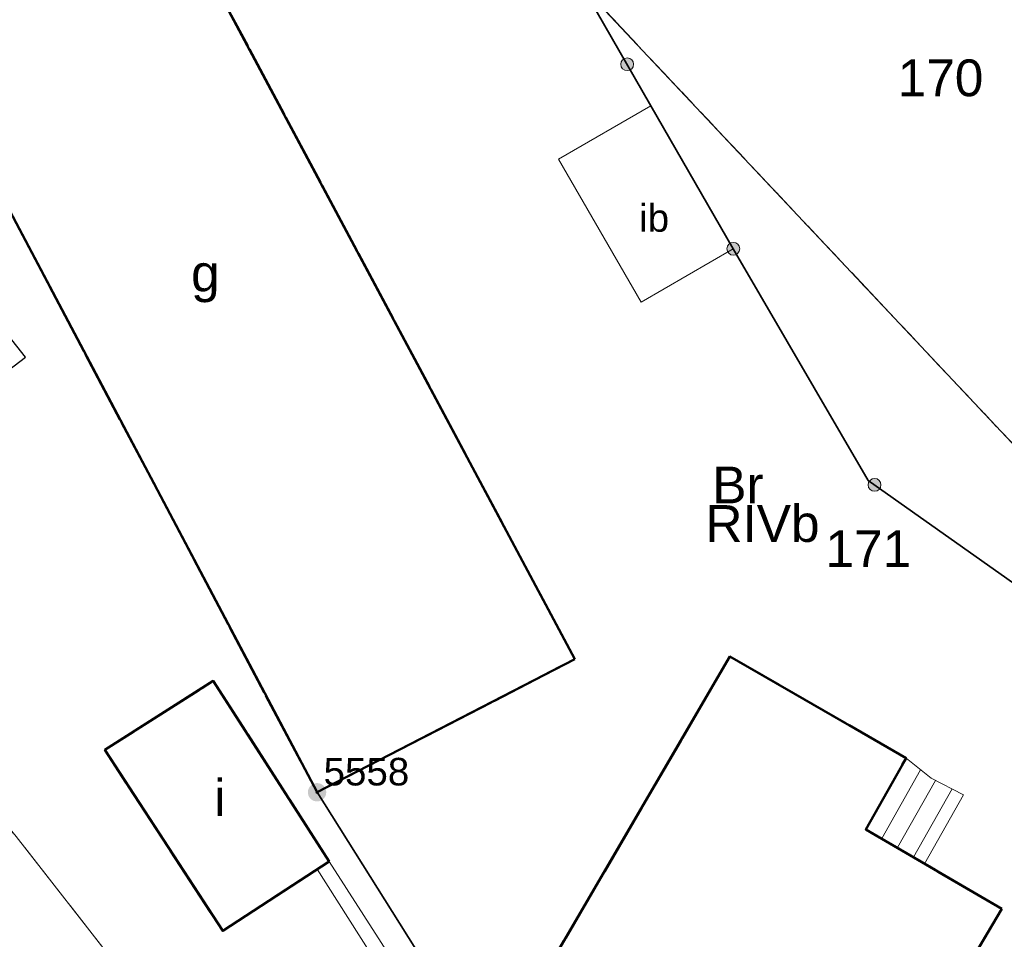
# Model space of a CAD drawing. Header units: millimetres. Extents: x 6505374 to 6517269, y 5595210 to 5612711.
# Tile 131 of 256: x 6513686 to 6513712, y 5608914 to 5608939. Entities that reach past the tile are written whole.
import ezdxf
from ezdxf.enums import TextEntityAlignment as Align

# ---------------------------------------------------------------- set-up
doc = ezdxf.new("R2010")
doc.units = ezdxf.units.MM
for name, pattern in [('ACAD_ISO02W100', [15, 12, -3]), ('BUUT04', [200000, 0, -100000, 0, -100000]), ('EGBB01', [4, 2, 0, 2]), ('EGBK02', [4, 1.5, -0.5, 1.5, -0.5]), ('EGBU01', [2, 0.5, -0.5, 0.5, -0.5]), ('OTKJ_A05', [2, 1.5, -0.5])]:
    doc.linetypes.add(name, pattern=pattern)
for name, color, linetype, lineweight in [('Budowle (obszary)', 18, 'Continuous', 0), ('Działki', 18, 'Continuous', 0), ('Komunikacja (obszary)', 18, 'Continuous', 0), ('Ogrodzenia', 18, 'Continuous', 0), ('Punkty graniczne', 18, 'Continuous', 0), ('Punkty graniczne - numery', 7, 'Continuous', 0), ('Symbole liniowe', 1, 'Continuous', 0)]:
    doc.layers.add(name, color=color, linetype=linetype, lineweight=lineweight)
for name, color, linetype, lineweight, true_color in [('Budynki EGiB', 18, 'Continuous', 0, 0x0a0909), ('Kontury klasyfikacyjne', 82, 'Continuous', 0, 0x24bc24), ('Schody', 18, 'Continuous', 0, 0x0a0909), ('Użytki gruntowe', 96, 'Continuous', 0, 0x008000)]:
    doc.layers.add(name, color=color, linetype=linetype, lineweight=lineweight, true_color=true_color)
doc.styles.add('DOMYSLNA_CZCIONKA', font='arial.ttf')

# ---------------------------------------------------------------- blocks, each defined once
blk = doc.blocks.new('EGPG_PNS05')
at = {"linetype": 'ACAD_ISO02W100', "lineweight": 50, "true_color": 0xffffff}
h = blk.add_hatch(color=7, dxfattribs=at)
h.dxf.hatch_style = 1
h.paths.add_polyline_path([(-0.5, 0, 1), (0.5, 0, 1)])
at = {"linetype": 'ACAD_ISO02W100', "lineweight": 50, "true_color": 0x000000}
h = blk.add_hatch(color=18, dxfattribs=at)
h.dxf.hatch_style = 1
h.paths.add_polyline_path([(-0.09, 0, 1), (0.09, 0, 1)])
blk = doc.blocks.new('OTOO_L05')
at = {"linetype": 'BUUT04', "lineweight": 18, "true_color": 0x000000}
h = blk.add_hatch(color=18, dxfattribs=at)
h.dxf.hatch_style = 1
h.paths.add_polyline_path([(-0.58, 0, 1), (0.58, 0, 1)])
at = {"color": 18, "true_color": 0x0a0909}
blk.add_circle((0, 0), 0.58, dxfattribs=at)

msp = doc.modelspace()

# ---------------------------------------------------------------- linework, layer by layer
at = {"layer": 'Budowle (obszary)', "color": 18, "linetype": 'Continuous', "lineweight": 25, "true_color": 0x000000, "flags": 128}
msp.add_lwpolyline([(6513676.63, 5608934.81), (6513682.52, 5608927.23), (6513685.76, 5608929.7), (6513679.81, 5608937.24), (6513676.63, 5608934.81)], close=True, dxfattribs=at)
at = {"layer": 'Budowle (obszary)', "color": 18, "linetype": 'Continuous', "lineweight": 18, "true_color": 0x000000, "flags": 128}
for points in [[(6513705.01, 5608932.65), (6513702.77, 5608936.54), (6513700.26, 5608935.09), (6513702.5, 5608931.2), (6513705.01, 5608932.65)], [(6513697.52, 5608909.75), (6513697.87, 5608909.99), (6513694.021, 5608915.99), (6513693.695, 5608915.777), (6513697.52, 5608909.75)]]:
    msp.add_lwpolyline(points, close=True, dxfattribs=at)
at = {"layer": 'Budynki EGiB', "color": 7, "linetype": 'Continuous', "lineweight": 50, "true_color": 0xffffff, "flags": 128}
for points in [[(6513700.7, 5608921.49), (6513686.87, 5608947.41), (6513682.09, 5608944.5), (6513680.23, 5608943.33), (6513693.69, 5608917.87), (6513700.7, 5608921.49)], [(6513712.31, 5608914.7), (6513708.61, 5608916.86), (6513709.71, 5608918.8), (6513704.92, 5608921.56), (6513698.35, 5608910.31), (6513698.52, 5608910.2), (6513706.79, 5608905.36), (6513712.31, 5608914.7)], [(6513694.021, 5608915.99), (6513690.866, 5608920.9), (6513687.919, 5608919.02), (6513691.123, 5608914.1), (6513694.021, 5608915.99)]]:
    msp.add_lwpolyline(points, close=True, dxfattribs=at)
at = {"layer": 'Budynki EGiB', "color": 18, "linetype": 'EGBB01', "lineweight": 50, "true_color": 0x0a0909, "flags": 128}
for points in [[(6513700.7, 5608921.49), (6513686.87, 5608947.41), (6513682.09, 5608944.5), (6513680.23, 5608943.33), (6513693.69, 5608917.87), (6513700.7, 5608921.49)], [(6513712.31, 5608914.7), (6513708.61, 5608916.86), (6513709.71, 5608918.8), (6513704.92, 5608921.56), (6513698.35, 5608910.31), (6513698.52, 5608910.2), (6513706.79, 5608905.36), (6513712.31, 5608914.7)], [(6513694.021, 5608915.99), (6513690.866, 5608920.9), (6513687.919, 5608919.02), (6513691.123, 5608914.1), (6513694.021, 5608915.99)]]:
    msp.add_lwpolyline(points, close=True, dxfattribs=at)
at = {"layer": 'Działki', "color": 18, "linetype": 'Continuous', "lineweight": 25, "true_color": 0x000000, "flags": 128}
for points in [[(6513680.23, 5608943.33), (6513681.989, 5608939.962), (6513693.69, 5608917.87), (6513698.42, 5608910.36), (6513708.89, 5608894.18), (6513720.295, 5608919.176), (6513700.068, 5608940.677), (6513709.829, 5608946.629), (6513702.648, 5608956.55), (6513680.23, 5608943.33)], [(6513643.921, 5608927.267), (6513652.017, 5608913.705), (6513662.163, 5608897.411), (6513666.549, 5608889.446), (6513668.457, 5608885.625), (6513669.705, 5608882.603), (6513675.328, 5608862.569), (6513700.336, 5608888.857), (6513708.89, 5608894.18), (6513698.42, 5608910.36), (6513693.69, 5608917.87), (6513681.989, 5608939.962), (6513680.23, 5608943.33), (6513675.5, 5608953.02), (6513665.6, 5608944.67), (6513643.921, 5608927.267)], [(6513725.451, 5608927.784), (6513713.505, 5608942.212), (6513709.829, 5608946.629), (6513700.068, 5608940.677), (6513720.295, 5608919.176), (6513725.451, 5608927.784)]]:
    msp.add_lwpolyline(points, close=True, dxfattribs=at)
at = {"layer": 'Komunikacja (obszary)', "color": 7, "linetype": 'Continuous', "lineweight": 18, "true_color": 0xffffff, "flags": 128}
msp.add_lwpolyline([(6513700.817, 5608889.534), (6513703.274, 5608892.69), (6513698.258, 5608898.472), (6513688.252, 5608913.154), (6513685.505, 5608916.664), (6513682.29, 5608920.59), (6513682.52, 5608927.23), (6513676.63, 5608934.81), (6513670.969, 5608930.279), (6513683.998, 5608913.642), (6513686.193, 5608911.001), (6513695.65, 5608896.929), (6513700.817, 5608889.534)], close=True, dxfattribs=at)
at = {"layer": 'Komunikacja (obszary)', "color": 18, "linetype": 'OTKJ_A05', "lineweight": 18, "true_color": 0x000000, "flags": 128}
msp.add_lwpolyline([(6513700.817, 5608889.534), (6513703.274, 5608892.69), (6513698.258, 5608898.472), (6513688.252, 5608913.154), (6513685.505, 5608916.664), (6513682.29, 5608920.59), (6513682.52, 5608927.23), (6513676.63, 5608934.81), (6513670.969, 5608930.279), (6513683.998, 5608913.642), (6513686.193, 5608911.001), (6513695.65, 5608896.929), (6513700.817, 5608889.534)], close=True, dxfattribs=at)
at = {"layer": 'Kontury klasyfikacyjne', "color": 7, "linetype": 'Continuous', "lineweight": 18, "true_color": 0xffffff, "flags": 128}
msp.add_lwpolyline([(6513677.611, 5608954.682), (6513675.5, 5608953.02), (6513680.23, 5608943.33), (6513681.989, 5608939.962), (6513693.69, 5608917.87), (6513698.42, 5608910.36), (6513700.533, 5608907.095), (6513708.89, 5608894.18), (6513720.295, 5608919.176), (6513700.068, 5608940.677), (6513709.829, 5608946.629), (6513702.648, 5608956.55), (6513689.276, 5608948.664), (6513683.997, 5608945.551), (6513677.611, 5608954.682)], close=True, dxfattribs=at)
at = {"layer": 'Kontury klasyfikacyjne', "color": 82, "linetype": 'EGBK02', "lineweight": 18, "true_color": 0x24bc24, "flags": 128}
msp.add_lwpolyline([(6513677.611, 5608954.682), (6513675.5, 5608953.02), (6513680.23, 5608943.33), (6513681.989, 5608939.962), (6513693.69, 5608917.87), (6513698.42, 5608910.36), (6513700.533, 5608907.095), (6513708.89, 5608894.18), (6513720.295, 5608919.176), (6513700.068, 5608940.677), (6513709.829, 5608946.629), (6513702.648, 5608956.55), (6513689.276, 5608948.664), (6513683.997, 5608945.551), (6513677.611, 5608954.682)], close=True, dxfattribs=at)
at = {"layer": 'Ogrodzenia', "color": 18, "linetype": 'Continuous', "lineweight": 35, "true_color": 0x000000, "flags": 128}
for points in [[(6513710.56, 5608947.07), (6513700.65, 5608940.24), (6513702.77, 5608936.54), (6513705.01, 5608932.65)], [(6513705.01, 5608932.65), (6513708.68, 5608926.35), (6513719.31, 5608918.83)]]:
    msp.add_lwpolyline(points, dxfattribs=at)
at = {"layer": 'Punkty graniczne - numery'}
msp.add_point((6513693.69, 5608917.87), dxfattribs=at)
at = {"layer": 'Schody', "color": 18, "linetype": 'Continuous', "lineweight": 18, "true_color": 0x0a0909, "flags": 128}
msp.add_lwpolyline([(6513709.71, 5608918.8), (6513708.61, 5608916.86), (6513709.37, 5608916.43), (6513710.207, 5608915.928), (6513711.27, 5608917.8), (6513710.39, 5608918.25), (6513709.71, 5608918.8)], close=True, dxfattribs=at)
at = {"layer": 'Symbole liniowe', "color": 18, "linetype": 'Continuous', "lineweight": 18, "true_color": 0x0a0909, "flags": 128}
for points in [[(6513709.045, 5608916.614), (6513710.104, 5608918.481)], [(6513709.479, 5608916.365), (6513710.512, 5608918.187)], [(6513709.908, 5608916.107), (6513710.958, 5608917.96)]]:
    msp.add_lwpolyline(points, dxfattribs=at)
at = {"layer": 'Użytki gruntowe', "color": 7, "linetype": 'Continuous', "lineweight": 18, "true_color": 0xffffff, "flags": 128}
for points in [[(6513633.43, 5608977.12), (6513620.51, 5608968.66), (6513643.921, 5608927.267), (6513652.017, 5608913.705), (6513662.163, 5608897.411), (6513666.549, 5608889.446), (6513668.457, 5608885.625), (6513669.705, 5608882.603), (6513688.407, 5608893.499), (6513685.594, 5608898.351), (6513700.533, 5608907.095), (6513698.42, 5608910.36), (6513693.69, 5608917.87), (6513681.989, 5608939.962), (6513680.23, 5608943.33), (6513675.5, 5608953.02), (6513665.6, 5608944.67), (6513653.86, 5608958.42), (6513645.48, 5608968.04), (6513642.54, 5608971.42), (6513633.43, 5608977.12)], [(6513698.857, 5608962.619), (6513702.648, 5608956.55), (6513709.829, 5608946.629), (6513700.068, 5608940.677), (6513720.295, 5608919.176), (6513725.451, 5608927.784), (6513731.96, 5608939.015), (6513709.485, 5608969.628), (6513698.857, 5608962.619)], [(6513677.611, 5608954.682), (6513675.5, 5608953.02), (6513680.23, 5608943.33), (6513681.989, 5608939.962), (6513693.69, 5608917.87), (6513698.42, 5608910.36), (6513700.533, 5608907.095), (6513708.89, 5608894.18), (6513720.295, 5608919.176), (6513700.068, 5608940.677), (6513709.829, 5608946.629), (6513702.648, 5608956.55), (6513689.276, 5608948.664), (6513683.997, 5608945.551), (6513677.611, 5608954.682)]]:
    msp.add_lwpolyline(points, close=True, dxfattribs=at)
at = {"layer": 'Użytki gruntowe', "color": 96, "linetype": 'EGBU01', "lineweight": 18, "true_color": 0x008000, "flags": 128}
for points in [[(6513633.43, 5608977.12), (6513620.51, 5608968.66), (6513643.921, 5608927.267), (6513652.017, 5608913.705), (6513662.163, 5608897.411), (6513666.549, 5608889.446), (6513668.457, 5608885.625), (6513669.705, 5608882.603), (6513688.407, 5608893.499), (6513685.594, 5608898.351), (6513700.533, 5608907.095), (6513698.42, 5608910.36), (6513693.69, 5608917.87), (6513681.989, 5608939.962), (6513680.23, 5608943.33), (6513675.5, 5608953.02), (6513665.6, 5608944.67), (6513653.86, 5608958.42), (6513645.48, 5608968.04), (6513642.54, 5608971.42), (6513633.43, 5608977.12)], [(6513698.857, 5608962.619), (6513702.648, 5608956.55), (6513709.829, 5608946.629), (6513700.068, 5608940.677), (6513720.295, 5608919.176), (6513725.451, 5608927.784), (6513731.96, 5608939.015), (6513709.485, 5608969.628), (6513698.857, 5608962.619)], [(6513677.611, 5608954.682), (6513675.5, 5608953.02), (6513680.23, 5608943.33), (6513681.989, 5608939.962), (6513693.69, 5608917.87), (6513698.42, 5608910.36), (6513700.533, 5608907.095), (6513708.89, 5608894.18), (6513720.295, 5608919.176), (6513700.068, 5608940.677), (6513709.829, 5608946.629), (6513702.648, 5608956.55), (6513689.276, 5608948.664), (6513683.997, 5608945.551), (6513677.611, 5608954.682)]]:
    msp.add_lwpolyline(points, close=True, dxfattribs=at)

# ---------------------------------------------------------------- block references
at = {"layer": 'Ogrodzenia', "color": 18, "true_color": 0x000000, "xscale": 0.3, "yscale": 0.3, "zscale": 0.3}
for p, rotation in [((6513702.124, 5608937.668), -60.188456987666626), ((6513705.01, 5608932.65), -59.77750248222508), ((6513708.851, 5608926.229), -35.276802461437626)]:
    msp.add_blockref('OTOO_L05', p, dxfattribs=dict(at, rotation=rotation))
at = {"layer": 'Punkty graniczne', "color": 18, "true_color": 0x000000, "xscale": 0.5, "yscale": 0.5, "zscale": 0.5}
msp.add_blockref('EGPG_PNS05', (6513693.69, 5608917.87), dxfattribs=at)

# ---------------------------------------------------------------- texts
at = {"layer": 'Budowle (obszary)', "color": 18, "true_color": 0x0a0909, "style": 'DOMYSLNA_CZCIONKA'}
msp.add_text('ib', height=0.75, dxfattribs=at).set_placement((6513702.857, 5608933.489), align=Align.MIDDLE_CENTER)
at = {"layer": 'Budynki EGiB', "color": 18, "true_color": 0x0a0909, "style": 'DOMYSLNA_CZCIONKA'}
for s, p in [('g', (6513690.653, 5608931.989)), ('i', (6513691.047, 5608917.726))]:
    msp.add_text(s, height=1, dxfattribs=at).set_placement(p, align=Align.MIDDLE_CENTER)
at = {"layer": 'Działki', "color": 18, "true_color": 0x000000, "style": 'DOMYSLNA_CZCIONKA'}
for s, p in [('170', (6513710.645, 5608937.299)), ('171', (6513708.684, 5608924.492))]:
    msp.add_text(s, height=1, dxfattribs=at).set_placement(p, align=Align.MIDDLE_CENTER)
at = {"layer": 'Kontury klasyfikacyjne', "color": 82, "true_color": 0x24bc24, "style": 'DOMYSLNA_CZCIONKA'}
msp.add_text('RIVb', height=1, dxfattribs=at).set_placement((6513705.804, 5608925.179), align=Align.MIDDLE_CENTER)
at = {"layer": 'Punkty graniczne - numery', "color": 96, "true_color": 0x008000, "style": 'DOMYSLNA_CZCIONKA'}
msp.add_text('5558', height=0.75, dxfattribs=at).set_placement((6513695.032, 5608918.43), align=Align.MIDDLE_CENTER)
at = {"layer": 'Użytki gruntowe', "color": 96, "true_color": 0x008000, "style": 'DOMYSLNA_CZCIONKA'}
msp.add_text('Br', height=1, dxfattribs=at).set_placement((6513705.136, 5608926.228), align=Align.MIDDLE_CENTER)

doc.saveas('drawing.dxf')
